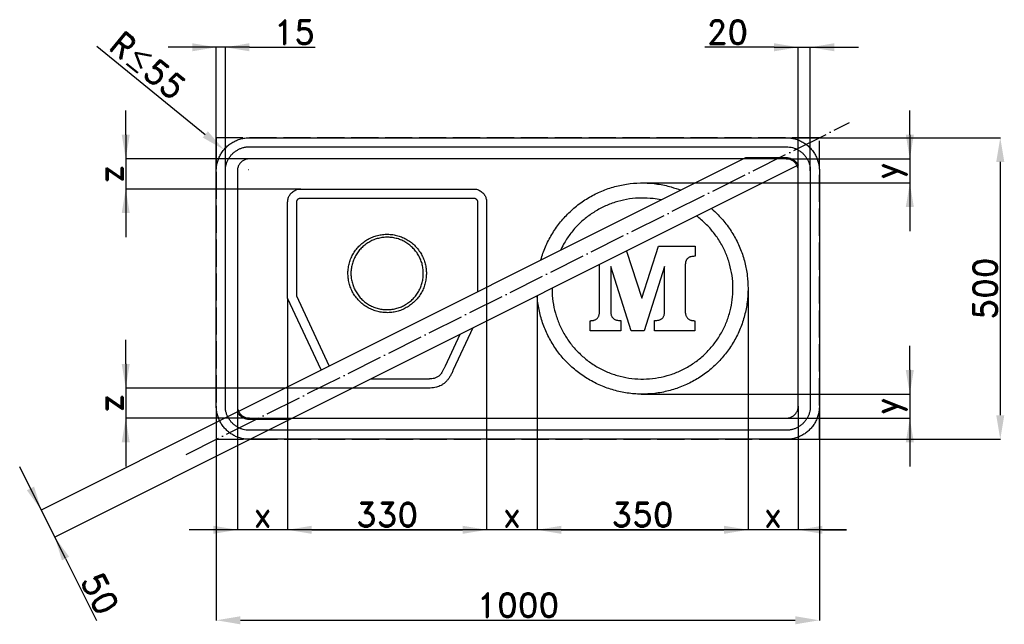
# Model space of a CAD drawing. Header units: millimetres. Extents: x -326 to 1307, y -307 to 696.
import ezdxf

# ---------------------------------------------------------------- set-up
doc = ezdxf.new("R2010")
doc.units = ezdxf.units.MM
doc.header["$LTSCALE"] = 5
doc.linetypes.add('ACAD_ISO02W100', pattern=[15, 12, -3])
doc.linetypes.add('ACAD_ISO04W100', pattern=[30, 24, -3, 0, -3])
doc.layers.add('Kóty', color=2, linetype='Continuous')
doc.layers.add('Značka', color=7, linetype='Continuous')
doc.styles.get("Standard").update_dxf_attribs({"font": 'romand.shx', "height": 40})
doc.dimstyles.get("Standard").update_dxf_attribs({"dimtxt": 40, "dimasz": 40, "dimexe": 0.18, "dimexo": 0.0625, "dimgap": 5, "dimtad": 1, "dimdec": 0, "dimzin": 0, "dimdsep": 46, "dimtxsty": 'Standard', "dimcen": 0.09, "dimadec": 0, "dimazin": 0, "dimtfac": 1, "dimtdec": 0, "dimtofl": 0, "dimtmove": 0, "dimatfit": 3, "dimfxl": 1, "dimtolj": 1, "dimtzin": 0, "dimarcsym": 0})

# ---------------------------------------------------------------- blocks, each defined once
blk = doc.blocks.new('*D0')
at = {"layer": 'Defpoints', "color": 0, "transparency": 16777216}
for p in [(0, 55), (1000, 55), (1000, -300)]:
    blk.add_point(p, dxfattribs=at)
at = {"layer": 'Kóty', "color": 0, "lineweight": -2, "transparency": 16777216}
for p, q in [((0, 54.9), (0, -300.2)), ((1000, 54.9), (1000, -300.2)), ((40, -300), (960, -300))]:
    blk.add_line(p, q, dxfattribs=at)
at = {"layer": 'Kóty', "color": 0, "transparency": 16777216}
for points in [[(40, -293.3), (40, -306.7), (0, -300)], [(960, -293.3), (960, -306.7), (1000, -300)]]:
    blk.add_solid(points, dxfattribs=at)
at = {"layer": 'Kóty', "color": 0, "transparency": 16777216, "insert": (500, -275), "char_height": 40, "attachment_point": 5}
blk.add_mtext('\\A1;1000', dxfattribs=at)
blk = doc.blocks.new('*D1')
at = {"layer": 'Defpoints', "color": 0, "transparency": 16777216}
for p in [(945, 500), (945, 0), (1300, 0)]:
    blk.add_point(p, dxfattribs=at)
at = {"layer": 'Kóty', "color": 0, "lineweight": -2, "transparency": 16777216}
for p, q in [((945.1, 500), (1300.2, 500)), ((1300, 460), (1300, 40)), ((945.1, 0), (1300.2, 0))]:
    blk.add_line(p, q, dxfattribs=at)
at = {"layer": 'Kóty', "color": 0, "transparency": 16777216}
for points in [[(1293.3, 460), (1306.7, 460), (1300, 500)], [(1293.3, 40), (1306.7, 40), (1300, 0)]]:
    blk.add_solid(points, dxfattribs=at)
at = {"layer": 'Kóty', "color": 0, "transparency": 16777216, "insert": (1275, 250), "char_height": 40, "attachment_point": 5, "rotation": 90}
blk.add_mtext('\\A1;500', dxfattribs=at)
blk = doc.blocks.new('*D2')
at = {"layer": 'Defpoints', "color": 0, "transparency": 16777216}
for p in [(448.3, 278.9), (118.3, 234.3), (448.3, -150)]:
    blk.add_point(p, dxfattribs=at)
at = {"layer": 'Kóty', "color": 0, "lineweight": -2, "transparency": 16777216}
for p, q in [((448.3, 278.8), (448.3, -150.2)), ((118.3, 234.2), (118.3, -150.2)), ((158.3, -150), (408.3, -150))]:
    blk.add_line(p, q, dxfattribs=at)
at = {"layer": 'Kóty', "color": 0, "transparency": 16777216}
for points in [[(158.3, -143.3), (158.3, -156.7), (118.3, -150)], [(408.3, -143.3), (408.3, -156.7), (448.3, -150)]]:
    blk.add_solid(points, dxfattribs=at)
at = {"layer": 'Kóty', "color": 0, "transparency": 16777216, "insert": (283.3, -125), "char_height": 40, "attachment_point": 5}
blk.add_mtext('\\A1;330', dxfattribs=at)
blk = doc.blocks.new('*D3')
at = {"layer": 'Defpoints', "color": 0, "transparency": 16777216}
for p in [(448.3, 278.9), (532, 238.1), (532, -150)]:
    blk.add_point(p, dxfattribs=at)
at = {"layer": 'Kóty', "color": 0, "lineweight": -2, "transparency": 16777216}
for p, q in [((448.3, 278.8), (448.3, -150.2)), ((532, 238), (532, -150.2)), ((408.3, -150), (368.3, -150)), ((572, -150), (612, -150))]:
    blk.add_line(p, q, dxfattribs=at)
at = {"layer": 'Kóty', "color": 0, "transparency": 16777216}
for points in [[(408.3, -143.3), (408.3, -156.7), (448.3, -150)], [(572, -143.3), (572, -156.7), (532, -150)]]:
    blk.add_solid(points, dxfattribs=at)
at = {"layer": 'Kóty', "color": 0, "transparency": 16777216, "insert": (490.2, -125), "char_height": 40, "attachment_point": 5}
blk.add_mtext('\\A1;x', dxfattribs=at)
blk = doc.blocks.new('*D4')
at = {"layer": 'Defpoints', "color": 0, "transparency": 16777216}
for p in [(881.7, 247.7), (532, 238.1), (881.7, -150)]:
    blk.add_point(p, dxfattribs=at)
at = {"layer": 'Kóty', "color": 0, "lineweight": -2, "transparency": 16777216}
for p, q in [((881.7, 247.6), (881.7, -150.2)), ((532, 238), (532, -150.2)), ((572, -150), (841.7, -150))]:
    blk.add_line(p, q, dxfattribs=at)
at = {"layer": 'Kóty', "color": 0, "transparency": 16777216}
for points in [[(572, -143.3), (572, -156.7), (532, -150)], [(841.7, -143.3), (841.7, -156.7), (881.7, -150)]]:
    blk.add_solid(points, dxfattribs=at)
at = {"layer": 'Kóty', "color": 0, "transparency": 16777216, "insert": (706.8, -125), "char_height": 40, "attachment_point": 5}
blk.add_mtext('\\A1;350', dxfattribs=at)
blk = doc.blocks.new('*D5')
at = {"layer": 'Defpoints', "color": 0, "transparency": 16777216}
for p in [(881.7, 247.6), (965, 55), (965, -150)]:
    blk.add_point(p, dxfattribs=at)
at = {"layer": 'Kóty', "color": 0, "lineweight": -2, "transparency": 16777216}
for p, q in [((881.7, 247.6), (881.7, -150.2)), ((965, 54.9), (965, -150.2)), ((841.7, -150), (801.7, -150)), ((1005, -150), (1045, -150))]:
    blk.add_line(p, q, dxfattribs=at)
at = {"layer": 'Kóty', "color": 0, "transparency": 16777216}
for points in [[(841.7, -143.3), (841.7, -156.7), (881.7, -150)], [(1005, -143.3), (1005, -156.7), (965, -150)]]:
    blk.add_solid(points, dxfattribs=at)
at = {"layer": 'Kóty', "color": 0, "transparency": 16777216, "insert": (923.3, -125), "char_height": 40, "attachment_point": 5}
blk.add_mtext('\\A1;x', dxfattribs=at)

msp = doc.modelspace()

# ---------------------------------------------------------------- linework, layer by layer
at = {"layer": 'Kóty'}
for p, q in [((-197.9, 651.8), (-18.2, 505.5)), ((55, 650), (-80, 650)), ((0, 445.1), (0, 650.2)), ((15, 445.1), (15, 650.2)), ((55, 650), (164, 650)), ((925, 650), (810.2, 650)), ((925, 650), (1065, 650)), ((965, 445.1), (965, 650.2)), ((985, 445.1), (985, 650.2)), ((-150.2, 505), (-150.2, 545)), ((1150, 505), (1150, 545)), ((-150.2, 505), (-150.2, 335)), ((1150, 505), (1150, 345)), ((54.9, 465), (-150.4, 465)), ((945.1, 465), (1150.2, 465)), ((53.1, 447.3), (53.3, 447.3)), ((53.2, 447.2), (53.2, 447.4)), ((709, 425), (1150.2, 425)), ((140, 415), (-150.4, 415)), ((118.3, 234.2), (118.3, -150.2)), ((-150.2, 125), (-150.2, 165)), ((1150, 115), (1150, 155)), ((-150.2, 125), (-150.2, -45)), ((1150, 115), (1150, -45)), ((225.8, 85), (-150.4, 85)), ((704.4, 75), (1150.2, 75)), ((35, 54.9), (35, -150.2)), ((35.1, 45.5), (-290.4, -117.2)), ((121.9, 33), (-268, -162)), ((54.9, 35), (-150.4, 35)), ((945.1, 35), (1150.2, 35)), ((-250, -197.7), (-326, -45.6)), ((1045, -150), (-45, -150)), ((158.3, -150), (198.3, -150)), ((-250, -197.7), (-198.6, -300.3))]:
    msp.add_line(p, q, dxfattribs=at)
msp.add_arc((53.2, 447.3), 52.1, 127.6492, 141.0469, dxfattribs=at)
for points in [[(-40, 656.7), (-40, 643.3), (0, 650)], [(55, 656.7), (55, 643.3), (15, 650)], [(925, 656.7), (925, 643.3), (965, 650)], [(1025, 656.7), (1025, 643.3), (985, 650)], [(-14, 510.6), (-22.4, 500.3), (12.8, 480.2)], [(-156.8, 505), (-143.5, 505), (-150.2, 465)], [(1143.3, 505), (1156.7, 505), (1150, 465)], [(1143.3, 385), (1156.7, 385), (1150, 425)], [(-156.8, 375), (-143.5, 375), (-150.2, 415)], [(-156.8, 125), (-143.5, 125), (-150.2, 85)], [(1143.3, 115), (1156.7, 115), (1150, 75)], [(-156.8, -5), (-143.5, -5), (-150.2, 35)], [(1143.3, -5), (1156.7, -5), (1150, 35)], [(-302.1, -78.4), (-314.1, -84.4), (-290.2, -117.2)], [(-5, -143.3), (-5, -156.7), (35, -150)], [(158.3, -143.3), (158.3, -156.7), (118.3, -150)], [(-244, -194.7), (-255.9, -200.6), (-267.9, -161.9)]]:
    msp.add_solid(points, dxfattribs=at)
at = {"layer": 'Značka', "color": 6, "linetype": 'ACAD_ISO04W100', "ltscale": 0.5}
msp.add_lwpolyline([(-50, -25), (1050, 525)], dxfattribs=at)
at = {"layer": 'Značka', "color": 7, "linetype": 'ACAD_ISO02W100', "ltscale": 0.75}
msp.add_lwpolyline([(0, 0), (1000, 0), (1000, 500), (0, 500)], close=True, dxfattribs=at)
at = {"layer": 'Značka', "color": 5}
for points in [[(55, 0), (54.8, 0), (54.6, 0, -0.03218), (47.5, 0.5, -0.035443), (40.5, 1.9, -0.036267), (33.7, 4.2, -0.03442), (27.4, 7.4, -0.033722), (21.4, 11.4, -0.034085), (16.1, 16.1, -0.034209), (11.4, 21.4, -0.034229), (7.4, 27.4, -0.034044), (4.3, 33.7, -0.033412), (1.9, 40.5, -0.034127), (0.5, 47.5, -0.036745), (0, 54.6), (0, 54.8), (0, 55), (0, 445), (0, 445.2), (0, 445.4, -0.03218), (0.5, 452.5, -0.035443), (1.9, 459.5, -0.036267), (4.2, 466.3, -0.03442), (7.4, 472.6, -0.033724), (11.4, 478.6, -0.034088), (16.1, 483.9, -0.034206), (21.4, 488.6, -0.034232), (27.4, 492.6, -0.034049), (33.7, 495.7, -0.033416), (40.5, 498.1, -0.034129), (47.5, 499.5, -0.036747), (54.6, 500), (54.8, 500), (55, 500), (945, 500), (945.2, 500), (945.4, 500, -0.032179), (952.5, 499.5, -0.035446), (959.5, 498.1, -0.036264), (966.3, 495.8, -0.034421), (972.6, 492.6, -0.033716), (978.6, 488.6, -0.034086), (983.9, 483.9, -0.034212), (988.6, 478.6, -0.034226), (992.6, 472.6, -0.034042), (995.7, 466.3, -0.033411), (998, 459.5, -0.034124), (999.5, 452.5, -0.036743), (1000, 445.4), (1000, 445.2), (1000, 445), (1000, 55), (1000, 54.8), (1000, 54.6, -0.032188), (999.5, 47.5, -0.035446), (998, 40.5, -0.036274), (995.8, 33.7, -0.034416), (992.6, 27.4, -0.033728), (988.6, 21.4, -0.034092), (983.9, 16.1, -0.034208), (978.6, 11.4, -0.03423), (972.6, 7.4, -0.034041), (966.3, 4.3, -0.033411), (959.5, 1.9, -0.034128), (952.5, 0.5, -0.036745), (945.4, 0), (945.2, 0), (945, 0), (55, 0)], [(55, 15), (54.8, 15), (54.7, 15, -0.03218), (49.5, 15.4, -0.035444), (44.4, 16.4, -0.036267), (39.5, 18.1, -0.03442), (34.9, 20.4, -0.033721), (30.6, 23.3, -0.034085), (26.7, 26.7, -0.034209), (23.3, 30.6, -0.034229), (20.4, 34.9, -0.034044), (18.1, 39.5, -0.033412), (16.4, 44.4, -0.034127), (15.3, 49.5, -0.036745), (15, 54.7), (15, 54.8), (15, 55), (15, 445), (15, 445.2), (15, 445.3, -0.03218), (15.4, 450.5, -0.035443), (16.4, 455.6, -0.036267), (18.1, 460.5, -0.034424), (20.4, 465.1, -0.033722), (23.3, 469.4, -0.034083), (26.7, 473.3, -0.034209), (30.6, 476.7, -0.034227), (34.9, 479.6, -0.034042), (39.5, 481.9, -0.033411), (44.4, 483.6, -0.034123), (49.5, 484.7, -0.036741), (54.7, 485), (54.8, 485), (55, 485), (945, 485), (945.2, 485), (945.3, 485, -0.032174), (950.5, 484.6, -0.035443), (955.6, 483.6, -0.036265), (960.5, 481.9, -0.034414), (965.1, 479.6, -0.033719), (969.4, 476.7, -0.034082), (973.3, 473.3, -0.034215), (976.7, 469.4, -0.034226), (979.6, 465.1, -0.03405), (981.9, 460.5, -0.033405), (983.6, 455.6, -0.034129), (984.7, 450.5, -0.036741), (985, 445.3), (985, 445.2), (985, 445), (985, 55), (985, 54.8), (985, 54.7, -0.032179), (984.6, 49.5, -0.035442), (983.6, 44.4, -0.03626), (981.9, 39.5, -0.034413), (979.6, 34.9, -0.033721), (976.7, 30.6, -0.034079), (973.3, 26.7, -0.03421), (969.4, 23.3, -0.034232), (965.1, 20.4, -0.034047), (960.5, 18.1, -0.033414), (955.6, 16.4, -0.034126), (950.5, 15.3, -0.036746), (945.3, 15), (945.2, 15), (945, 15), (55, 15)], [(55, 35), (945, 35), (945.1, 35), (945.2, 35, 0.032177), (947.7, 35.2, 0.035444), (950.3, 35.7, 0.036265), (952.7, 36.5, 0.034422), (955, 37.7, 0.03373), (957.2, 39.1, 0.034072), (959.1, 40.9, 0.034204), (960.9, 42.8, 0.034223), (962.3, 45, 0.034048), (963.5, 47.3), (964.3, 49.7), (964.8, 52.3, 0.036741), (965, 54.8), (965, 54.9), (965, 55), (965, 445), (965, 445.1), (965, 445.2, 0.032179), (964.8, 447.7, 0.035443), (964.3, 450.3, 0.036259), (963.5, 452.7, 0.034419), (962.3, 455, 0.033729), (960.9, 457.2, 0.034073), (959.1, 459.1, 0.034191), (957.2, 460.9, 0.034225), (955, 462.3, 0.034056), (952.7, 463.5, 0.033414), (950.3, 464.3, 0.034128), (947.7, 464.8, 0.036743), (945.2, 465), (945.1, 465), (945, 465), (55, 465), (54.9, 465), (54.8, 465, 0.032179), (52.3, 464.8, 0.035442), (49.7, 464.3, 0.036259), (47.3, 463.5, 0.034414), (45, 462.3, 0.03372), (42.8, 460.9, 0.034079), (40.9, 459.1, 0.03421), (39.1, 457.2, 0.034232), (37.7, 455, 0.034046), (36.5, 452.7, 0.033413), (35.7, 450.3, 0.034126), (35.2, 447.7, 0.036744), (35, 445.2), (35, 445.1), (35, 445), (35, 55), (35, 54.9), (35, 54.8, 0.032179), (35.2, 52.3, 0.035443), (35.7, 49.7, 0.036265), (36.5, 47.3, 0.034421), (37.7, 45, 0.033719), (39.1, 42.8, 0.034086), (40.9, 40.9, 0.034208), (42.8, 39.1, 0.034229), (45, 37.7, 0.034044), (47.3, 36.5, 0.033412), (49.7, 35.7, 0.034128), (52.3, 35.2, 0.036744), (54.8, 35), (54.9, 35), (55, 35)]]:
    msp.add_lwpolyline(points, format="xyb", dxfattribs=at)
at = {"layer": 'Značka', "color": 1}
msp.add_lwpolyline([(964.9, 454.5), (121.9, 33), (55, 33), (54.9, 33), (54.8, 33), (54.7, 33), (54.6, 33, -0.007829), (54, 33, -0.007898), (53.4, 33, -0.009705), (52.7, 33.1, -0.009262), (52, 33.2, -0.00918), (51.3, 33.3, -0.009561), (50.6, 33.4, -0.008774), (49.9, 33.6, -0.006819), (49.2, 33.8, -0.006784), (48.5, 34, -0.008687), (47.8, 34.2, -0.009297), (47.2, 34.4, -0.008632), (46.5, 34.7, -0.008686), (45.8, 35, -0.009457), (45.2, 35.3, -0.008885), (44.6, 35.6, -0.006985), (44, 36, -0.007001), (43.3, 36.3, -0.00892), (42.7, 36.7, -0.009511), (42.2, 37.1, -0.008783), (41.6, 37.6, -0.008787), (41, 38, -0.009529), (40.5, 38.5, -0.008906), (40, 38.9, -0.006933), (39.4, 39.4, -0.006934), (38.9, 40, -0.008909), (38.5, 40.5, -0.009483), (38, 41, -0.008671), (37.6, 41.6, -0.0087), (37.1, 42.2, -0.009566), (36.7, 42.7, -0.008743), (36.3, 43.3, -0.006198), (36, 43.9), (35.8, 44.3), (35.5, 44.7), (35.4, 45), (35.2, 45.4), (35.2, 45.4), (35.1, 45.5), (878.1, 467), (945, 467), (945.1, 467), (945.2, 467), (945.3, 467), (945.4, 467, -0.00784), (946, 467, -0.007901), (946.6, 467, -0.009727), (947.3, 466.9), (948, 466.8), (948.7, 466.7), (949.4, 466.6), (950.1, 466.4), (950.8, 466.2), (951.5, 466), (952.2, 465.8), (952.8, 465.6), (953.5, 465.3), (954.2, 465), (954.8, 464.7), (955.4, 464.4), (956, 464), (956.7, 463.7), (957.3, 463.3), (957.8, 462.9), (958.4, 462.4), (959, 462), (959.5, 461.5), (960, 461.1), (960.6, 460.6), (961.1, 460), (961.5, 459.5), (962, 459), (962.4, 458.4), (962.9, 457.8), (963.3, 457.3), (963.7, 456.7), (964, 456.1), (964.2, 455.7), (964.5, 455.3), (964.6, 455), (964.8, 454.6), (964.8, 454.6), (964.9, 454.5)], format="xyb", dxfattribs=at)
at = {"layer": 'Značka', "color": 51}
for points in [[(538.1, 297, -0.000789), (538.2, 297.5, -0.034418), (545.8, 319.1, -0.034417), (556.3, 339.5, -0.034417), (569.2, 358.4, -0.034414), (584.6, 375.4, -0.034416), (601.9, 390.3, -0.034417), (621.2, 402.7, -0.034415), (641.8, 412.6, -0.034416), (663.6, 419.6, -0.034416), (686.1, 423.9, -0.034416), (709, 425, -0.034417), (731.8, 423.3, -0.034418), (754.2, 418.4, -0.025517), (770.3, 413.1)], [(538.1, 297, -0.000789), (538.2, 297.5, -0.034418), (545.8, 319.1, -0.034417), (556.3, 339.5, -0.034417), (569.2, 358.4, -0.034414), (584.6, 375.4, -0.034416), (601.9, 390.3, -0.034417), (621.2, 402.7, -0.034415), (641.8, 412.6, -0.034416), (663.6, 419.6, -0.034416), (686.1, 423.9, -0.034416), (709, 425, -0.034417), (731.8, 423.3, -0.034418), (754.2, 418.4, -0.025517), (770.3, 413.1)], [(737.7, 396.8, 0.023778), (724.3, 399, 0.034417), (704.7, 400, 0.034413), (685.1, 398.5, 0.034417), (666, 394.4, 0.034419), (647.4, 387.9, 0.034416), (630, 378.9, 0.034416), (613.8, 367.8, 0.034417), (599.2, 354.7, 0.034415), (586.4, 339.8, 0.034421), (575.8, 323.3, 0.019819), (570.6, 313.2, 0.019819)], [(821, 382.6, -0.022779), (832, 372.1, -0.034414), (846.9, 354.8, -0.034489), (859.4, 335.5, -0.03442), (869.3, 314.9, -0.034074), (876.3, 293.1, -0.032794), (880.4, 271.7, -0.034265), (881.7, 250)], [(821, 382.6, -0.022779), (832, 372.1, -0.034414), (846.9, 354.8, -0.034489), (859.4, 335.5, -0.03442), (869.3, 314.9, -0.034074), (876.3, 293.1, -0.032794), (880.4, 271.7, -0.034265), (881.7, 250)], [(856.7, 250), (856.7, 251), (856.7, 252, 0.032167), (855.2, 271.5, 0.035721), (851, 290.7, 0.036666), (844.6, 309.3, 0.034753), (835.6, 326.7, 0.03404), (824.5, 342.9, 0.034454), (811.3, 357.4, 0.034563), (796.5, 370.2, 0.000066), (796.4, 370.3, 0.000066)], [(680.4, 312.2), (705.5, 233.9), (733.1, 320), (794.2, 320), (794.2, 303.4), (793.6, 303.4), (793, 303.4, 0.025927), (789.9, 303.2, 0.041595), (786.9, 302.7, 0.032), (785.2, 302.1, 0.038191), (783.5, 301.3, 0.037979), (782.2, 300.4, 0.041861), (781, 299.3, 0.040609), (780, 298.1, 0.036311), (779.2, 296.8, 0.033753), (778.6, 295.2), (778.2, 293.6), (778, 292.6), (777.8, 291.5), (777.7, 290), (777.6, 288.5), (777.6, 288), (777.6, 287.6), (777.6, 212.3), (777.6, 211.9), (777.6, 211.5, 0.025382), (777.9, 208.8, 0.036584), (778.5, 206.2, 0.035511), (779.2, 204.3, 0.042084), (780.2, 202.5, 0.039747), (781.2, 201, 0.041667), (782.5, 199.8, 0.048497), (784.3, 198.6, 0.043219), (786.2, 197.7, 0.023992), (787.5, 197.3, 0.01932), (788.9, 197.1, 0.020807), (790.5, 196.8, 0.020151), (792.2, 196.7), (792.7, 196.7), (793.3, 196.7), (793.3, 180), (726.4, 180), (726.4, 196.9), (726.9, 196.9), (727.4, 196.9, 0.02429), (730.6, 197.1, 0.038652), (733.7, 197.7, 0.032217), (735.6, 198.3, 0.039078), (737.4, 199.2, 0.035359), (738.7, 200, 0.03915), (739.9, 201.1, 0.039575), (740.9, 202.3, 0.037162), (741.7, 203.7, 0.036108), (742.4, 205.3), (742.9, 206.9, 0.029798), (743.2, 209), (743.4, 211.2), (743.4, 211.6), (743.4, 212.1), (743.4, 286.3), (709.3, 180), (687.9, 180)], [(687.9, 180), (654.1, 286.4), (654.1, 212.2), (654.1, 211.7), (654.1, 211.2, 0.022998), (654.2, 209.1, 0.031088), (654.5, 207, 0.030826), (655, 205.3, 0.036263), (655.7, 203.7, 0.03685), (656.5, 202.4, 0.039466), (657.5, 201.2, 0.039201), (658.7, 200.1, 0.035556), (660, 199.2, 0.038453), (661.8, 198.3, 0.029613), (663.7, 197.7, 0.035719), (666.8, 197.1, 0.027141), (670, 196.9), (670.5, 196.9), (671, 196.9), (671, 180), (620, 180), (620, 196.7), (620.5, 196.7), (621, 196.7, 0.018177), (622.7, 196.8, 0.021913), (624.4, 197.1, 0.024552), (626, 197.4, 0.028651), (627.5, 197.9, 0.038257), (629.2, 198.7, 0.0441), (630.8, 199.8, 0.042762), (632.1, 201, 0.040135), (633.1, 202.5, 0.041549), (634.1, 204.3, 0.033178), (634.8, 206.2, 0.03458), (635.4, 208.8, 0.027991), (635.6, 211.5), (635.7, 211.9), (635.7, 212.3), (635.7, 287.6), (635.7, 288), (635.7, 288.5), (635.6, 289.9)], [(881.7, 250), (881.7, 248.9), (881.7, 247.7, -0.032166), (879.9, 224.9, -0.035722), (875.1, 202.5, -0.036663), (867.6, 180.9, -0.034754), (857.1, 160.5, -0.034037), (844.1, 141.6, -0.034452), (828.8, 124.6, -0.03456), (811.4, 109.7, -0.034427), (792.2, 97.3, -0.034389), (771.5, 87.4, -0.034419), (749.7, 80.4, -0.034424), (727.2, 76.1, -0.034417), (704.4, 75, -0.034415), (681.5, 76.7, -0.034417), (659.2, 81.6, -0.034418), (637.6, 89.1, -0.034418), (617.2, 99.6, -0.034415), (598.3, 112.5, -0.034416), (581.3, 127.9, -0.034416), (566.4, 145.2, -0.034417), (554, 164.5, -0.03442), (544.1, 185.1, -0.034417), (537.1, 206.9, -0.034414), (532.8, 229.4, -0.013018), (532, 238.1, -0.013018)], [(881.7, 250), (881.7, 248.9), (881.7, 247.7, -0.032166), (879.9, 224.9, -0.035722), (875.1, 202.5, -0.036663), (867.6, 180.9, -0.034754), (857.1, 160.5, -0.034037), (844.1, 141.6, -0.034452), (828.8, 124.6, -0.03456), (811.4, 109.7, -0.034427), (792.2, 97.3, -0.034389), (771.5, 87.4, -0.034419), (749.7, 80.4, -0.034424), (727.2, 76.1, -0.034417), (704.4, 75, -0.034415), (681.5, 76.7, -0.034417), (659.2, 81.6, -0.034418), (637.6, 89.1, -0.034418), (617.2, 99.6, -0.034415), (598.3, 112.5, -0.034416), (581.3, 127.9, -0.034416), (566.4, 145.2, -0.034417), (554, 164.5, -0.03442), (544.1, 185.1, -0.034417), (537.1, 206.9, -0.034414), (532.8, 229.4, -0.013018), (532, 238.1, -0.013018)], [(556.7, 250.4, 0.004097), (556.7, 248, 0.034418), (558.2, 228.5, 0.034417), (562.3, 209.3, 0.034417), (568.8, 190.8, 0.034414), (577.8, 173.3, 0.034417), (588.8, 157.1, 0.034415), (602, 142.6, 0.034415), (616.9, 129.8, 0.034416), (633.4, 119.1, 0.034418), (651.1, 110.6, 0.034417), (669.7, 104.6, 0.034417), (689, 101, 0.034416), (708.6, 100, 0.034416), (728.2, 101.5, 0.034418), (747.4, 105.6, 0.034416), (765.9, 112.1, 0.034415), (783.4, 121.1, 0.034418), (799.6, 132.2, 0.034405), (814.1, 145.3, 0.034413), (826.9, 160.2, 0.034491), (837.5, 176.7, 0.034419), (846, 194.4, 0.034079), (852.1, 213.1, 0.032793), (855.6, 231.4, 0.034269), (856.7, 250)]]:
    msp.add_lwpolyline(points, format="xyb", dxfattribs=at)
at = {"layer": 'Značka', "color": 251}
for points in [[(173.9, 114.9), (173.8, 115.1), (118.3, 234.3), (118.3, 393.1), (118.3, 393.6, -0.004753), (118.4, 394.2, -0.035153), (118.7, 397.1, -0.036969), (119.4, 400, -0.034097), (120.4, 402.5, -0.032383), (121.8, 404.9, -0.039183), (123.8, 407.6, -0.040331), (126.2, 409.9, -0.040857), (128.9, 411.9, -0.040131), (131.9, 413.4, -0.044445), (135.4, 414.5, -0.049205), (139, 415), (139.5, 415), (140, 415), (246.6, 415), (426.6, 415), (427.2, 415, -0.004745), (427.7, 415, -0.043624), (431.3, 414.5, -0.046137), (434.7, 413.4, -0.043182), (437.8, 411.9, -0.04053), (440.5, 409.9, -0.03949), (442.9, 407.6, -0.040398), (444.9, 404.9, -0.032783), (446.2, 402.5, -0.031662), (447.2, 400, -0.035431), (448, 397.1, -0.039138), (448.3, 394.2), (448.3, 393.6), (448.3, 393.1), (448.3, 305.7)], [(187.3, 121.6), (133.3, 237.6), (133.3, 393.1), (133.3, 393.3, -0.00623), (133.3, 393.5, -0.036616), (133.5, 394.5, -0.039057), (133.7, 395.4, -0.033124), (134.1, 396.2, -0.030187), (134.5, 396.9, -0.039261), (135.1, 397.8, -0.04129), (135.9, 398.5, -0.04118), (136.8, 399.1, -0.042623), (137.8, 399.6, -0.040738), (138.7, 399.9, -0.043243), (139.7, 400), (139.8, 400), (140, 400), (246.6, 400), (426.6, 400), (426.8, 400), (427.1, 400, -0.046202), (428.2, 399.8, -0.04948), (429.3, 399.4, -0.041953), (430.1, 399, -0.03668), (430.9, 398.4, -0.038529), (431.7, 397.6, -0.040377), (432.3, 396.7, -0.033226), (432.7, 396, -0.032954), (433, 395.2, -0.032927), (433.2, 394.3, -0.034427), (433.3, 393.5), (433.3, 393.3), (433.3, 393.1), (433.3, 305.7)], [(425.3, 184.7), (392.9, 115.1), (392.5, 114.2), (392.2, 113.4, -0.015822), (389.7, 108, -0.02518), (386.7, 102.8, -0.028415), (383.9, 98.8, -0.035561), (380.5, 95.1, -0.038032), (376.8, 92, -0.039623), (372.7, 89.5, -0.032262), (368.9, 87.8, -0.026514), (365, 86.6, -0.027439), (360, 85.6, -0.023957), (354.9, 85.1, -0.003297), (353.9, 85, -0.001099), (352.9, 85), (225.9, 85)], [(403.7, 173.9), (379.3, 121.4), (378.8, 120.4), (378.4, 119.3, -0.0142), (376.4, 115, -0.026399), (374, 110.7, -0.02699), (372.1, 108.1, -0.038758), (370, 105.8, -0.036958), (368, 104.1, -0.039273), (365.8, 102.8, -0.033812), (363.5, 101.8, -0.024564), (361.2, 101.1, -0.027551), (357.6, 100.4, -0.023061), (354, 100.1, -0.003176), (353.3, 100), (352.6, 100), (255.9, 100)]]:
    msp.add_lwpolyline(points, format="xyb", dxfattribs=at)
at = {"layer": 'Značka', "color": 9}
for points in [[(348.3, 275), (348.3, 274.6), (348.3, 274.1, -0.03217), (347.7, 265.7, -0.035726), (345.9, 257.4, -0.036666), (343.1, 249.3, -0.034752), (339.2, 241.8, -0.034036), (334.4, 234.7, -0.03445), (328.7, 228.4, -0.034562), (322.2, 222.9, -0.034429), (315.1, 218.3, -0.03439), (307.4, 214.6, -0.034417), (299.3, 212, -0.034421), (291, 210.4, -0.034415), (282.5, 210, -0.034417), (274, 210.6, -0.034415), (265.7, 212.4, -0.034415), (257.7, 215.3, -0.034417), (250.1, 219.1, -0.034416), (243.1, 223.9, -0.034416), (236.8, 229.6, -0.034416), (231.2, 236.1, -0.034418), (226.6, 243.2, -0.034418), (222.9, 250.9, -0.034415), (220.3, 259, -0.034415), (218.8, 267.4, -0.034413), (218.3, 275.9, -0.034417), (219, 284.3, -0.034415), (220.8, 292.6, -0.034418), (223.6, 300.7, -0.034418), (227.5, 308.2, -0.034418), (232.3, 315.3, -0.034416), (238, 321.6, -0.034415), (244.4, 327.1, -0.034414), (251.6, 331.7, -0.034419), (259.2, 335.4, -0.034419), (267.3, 338, -0.034417), (275.7, 339.6, -0.034417), (284.2, 340, -0.034411), (292.7, 339.4, -0.034417), (301, 337.6, -0.034415), (309, 334.7, -0.034417), (316.6, 330.9, -0.034418), (323.6, 326.1, -0.034404), (329.9, 320.4, -0.03441), (335.4, 313.9, -0.034487), (340, 306.8, -0.034417), (343.7, 299.1, -0.034072), (346.3, 291, -0.032797), (347.9, 283.1, -0.03427), (348.3, 275)], [(348.3, 275), (348.3, 274.6), (348.3, 274.1, -0.03217), (347.7, 265.7, -0.035726), (345.9, 257.4, -0.036666), (343.1, 249.3, -0.034752), (339.2, 241.8, -0.034036), (334.4, 234.7, -0.03445), (328.7, 228.4, -0.034562), (322.2, 222.9, -0.034429), (315.1, 218.3, -0.03439), (307.4, 214.6, -0.034417), (299.3, 212, -0.034421), (291, 210.4, -0.034415), (282.5, 210, -0.034417), (274, 210.6, -0.034415), (265.7, 212.4, -0.034415), (257.7, 215.3, -0.034417), (250.1, 219.1, -0.034416), (243.1, 223.9, -0.034416), (236.8, 229.6, -0.034416), (231.2, 236.1, -0.034418), (226.6, 243.2, -0.034418), (222.9, 250.9, -0.034415), (220.3, 259, -0.034415), (218.8, 267.4, -0.034413), (218.3, 275.9, -0.034417), (219, 284.3, -0.034415), (220.8, 292.6, -0.034418), (223.6, 300.7, -0.034418), (227.5, 308.2, -0.034418), (232.3, 315.3, -0.034416), (238, 321.6, -0.034415), (244.4, 327.1, -0.034414), (251.6, 331.7, -0.034419), (259.2, 335.4, -0.034419), (267.3, 338, -0.034417), (275.7, 339.6, -0.034417), (284.2, 340, -0.034411), (292.7, 339.4, -0.034417), (301, 337.6, -0.034415), (309, 334.7, -0.034417), (316.6, 330.9, -0.034418), (323.6, 326.1, -0.034404), (329.9, 320.4, -0.03441), (335.4, 313.9, -0.034487), (340, 306.8, -0.034417), (343.7, 299.1, -0.034072), (346.3, 291, -0.032797), (347.9, 283.1, -0.03427), (348.3, 275)], [(343.3, 275), (343.3, 275.4), (343.3, 275.8, 0.032169), (342.7, 283.6, 0.035727), (341.1, 291.3, 0.036664), (338.5, 298.7, 0.034749), (334.9, 305.7, 0.034036), (330.5, 312.2, 0.034448), (325.2, 318, 0.03456), (319.2, 323.1, 0.034427), (312.6, 327.4, 0.034392), (305.6, 330.8, 0.034418), (298.1, 333.2, 0.034421), (290.4, 334.6, 0.034416), (282.5, 335, 0.034413), (274.7, 334.4, 0.034416), (267, 332.7, 0.034416), (259.6, 330.2, 0.034414), (252.7, 326.6, 0.034418), (246.2, 322.1, 0.034417), (240.4, 316.9, 0.034416), (235.2, 310.9, 0.03442), (231, 304.3, 0.03442), (227.6, 297.2, 0.034416), (225.2, 289.8, 0.034417), (223.7, 282.1, 0.034414), (223.3, 274.2, 0.034416), (223.9, 266.4, 0.034419), (225.6, 258.7, 0.034418), (228.2, 251.3, 0.034414), (231.8, 244.3, 0.03442), (236.2, 237.8, 0.034419), (241.5, 232, 0.034417), (247.4, 226.9, 0.034417), (254, 222.7, 0.034415), (261.1, 219.2, 0.034418), (268.6, 216.8, 0.034417), (276.3, 215.4, 0.034414), (284.1, 215, 0.034417), (291.9, 215.6, 0.034417), (299.6, 217.3, 0.034419), (307, 219.8, 0.034416), (314, 223.4, 0.034417), (320.5, 227.9, 0.034404), (326.3, 233.1, 0.034414), (331.4, 239.1, 0.034488), (335.7, 245.7, 0.03442), (339.1, 252.8, 0.034079), (341.5, 260.2, 0.032787), (342.9, 267.6, 0.034261), (343.3, 275)]]:
    msp.add_lwpolyline(points, format="xyb", dxfattribs=at)
at = {"layer": 'Značka', "color": 251}
for points in [[(433.3, 305.7), (433.3, 244.6)], [(448.3, 305.7), (448.3, 252.1)]]:
    msp.add_lwpolyline(points, dxfattribs=at)

# ---------------------------------------------------------------- texts
at = {"layer": 'Kóty', "char_height": 40, "attachment_point": 5}
for s, insert in [('\\A1;15', (129.5, 675)), ('\\A1;20', (847.6, 675)), ('\\A1;x', (76.7, -125))]:
    msp.add_mtext(s, dxfattribs=dict(at, insert=insert))
for s, insert, rotation in [('\\A1;R{\\A0;≤}55', (-113.4, 619.9), 320.8489), ('\\A1;y', (1118.3, 445), 90), ('\\A1;z', (-175.2, 440), 90), ('\\A1;z', (-175.2, 60), 90), ('\\A1;y', (1118.3, 55), 90), ('\\A1;50', (-193, -255.7), 296.5651)]:
    msp.add_mtext(s, dxfattribs=dict(at, insert=insert, rotation=rotation))

# ---------------------------------------------------------------- dimensions: what is measured, and where the dimension line sits
at = {"layer": 'Kóty'}
dim = msp.add_linear_dim(base=(1300, 0), p1=(945, 500), p2=(945, 0), angle=90, dimstyle='Standard', dxfattribs=at)
dim.commit()
dim.dimension.update_dxf_attribs({"geometry": '*D1', "text_midpoint": (1275, 250)})
for base, p1, p2, picture, middle in [((448.3, -150), (118.3, 234.3), (448.3, 278.9), '*D2', (283.3, -125)), ((881.7, -150), (532, 238.1), (881.7, 247.7), '*D4', (706.8, -125)), ((1000, -300), (0, 55), (1000, 55), '*D0', (500, -275))]:
    dim = msp.add_linear_dim(base=base, p1=p1, p2=p2, dimstyle='Standard', dxfattribs=at)
    dim.commit()
    dim.dimension.update_dxf_attribs({"geometry": picture, "text_midpoint": middle})
for base, p1, p2, picture, middle in [((532, -150), (448.3, 278.9), (532, 238.1), '*D3', (490.2, -125)), ((965, -150), (881.7, 247.6), (965, 55), '*D5', (923.3, -125))]:
    dim = msp.add_linear_dim(base=base, p1=p1, p2=p2, text='x', dimstyle='Standard', dxfattribs=at)
    dim.commit()
    dim.dimension.update_dxf_attribs({"geometry": picture, "text_midpoint": middle})

doc.saveas('drawing.dxf')
